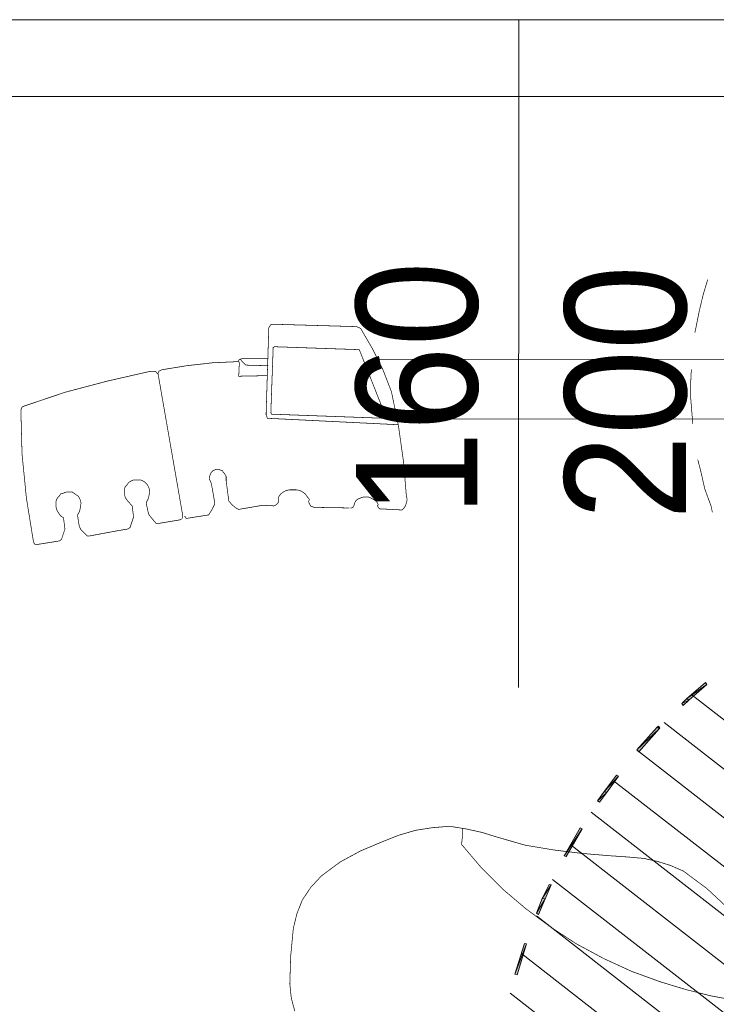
# Model space of a CAD drawing. Header units: centimetres. Extents: x 690840 to 714026, y 27673 to 40762.
# Tile 17 of 162: x 694223 to 694280, y 38391 to 38472. Entities that reach past the tile are written whole.
import ezdxf

# ---------------------------------------------------------------- set-up
doc = ezdxf.new("R2010")
doc.units = ezdxf.units.CM
doc.layers.add('H', color=7, linetype='Continuous')
doc.layers.add('Przekrojowa', color=253, linetype='Continuous', lineweight=25)
doc.layers.add('S3_drzwi_istniejące', color=7, linetype='Continuous', lineweight=0)
doc.styles.add('ARIELCE', font='arial.ttf', dxfattribs={"width": 0.9})

# ---------------------------------------------------------------- blocks, each defined once
blk = doc.blocks.new('zw$EDF5')
at = {"layer": 'H', "linetype": 'Continuous', "lineweight": 0}
for points in [[(27.734, 207.87), (25.184, 208.689), (25.232, 208.856), (27.782, 208.04)], [(31.415, 206.38), (30.14, 206.909), (30.26, 207.077), (31.487, 206.595), (32.618, 206.043), (32.568, 205.851)], [(37.187, 203.325), (34.951, 204.648), (34.998, 204.816), (37.307, 203.493)], [(40.194, 201.304), (39.376, 201.881), (39.496, 202.05), (40.314, 201.472), (41.637, 200.486), (41.517, 200.318)], [(45.437, 196.975), (43.538, 198.634), (43.705, 198.827), (45.557, 197.142), (45.679, 197.022), (45.51, 196.902)], [(47.818, 194.545), (47.361, 195.002), (47.531, 195.123), (47.94, 194.714), (49.262, 193.15), (49.07, 193.054)]]:
    blk.add_hatch(color=8, dxfattribs=at).paths.add_polyline_path(points)
at = {"layer": 'H', "color": 8, "lineweight": 0}
for p, q in [((23.669, 209.265), (-32.785, 136.769)), ((26.893, 208.28), (-31.053, 133.81)), ((30.02, 207.077), (-29.152, 131.116)), ((33.025, 205.754), (-34.974, 118.512)), ((35.84, 204.239), (-35.671, 112.403)), ((38.558, 202.579), (-35.262, 107.784)), ((41.155, 200.728), (-34.18, 103.984)), ((43.633, 198.754), (-32.736, 100.688)), ((45.943, 196.566), (-30.932, 97.85)), ((48.204, 194.257), (-28.863, 95.324))]:
    blk.add_line(p, q, dxfattribs=at)
at = {"layer": 'H', "color": 8, "lineweight": 0, "const_width": 0.0573}
for points in [[(71.704, 249.555), (68.071, 249.46), (64.415, 249.098), (60.856, 248.521)], [(71.992, 249.34), (71.921, 249.46), (71.824, 249.507), (71.704, 249.555)], [(73.147, 245.924), (71.992, 249.34)], [(60.856, 248.521), (60.735, 248.474), (60.615, 248.401), (60.615, 248.304), (60.615, 248.184)], [(60.615, 248.184), (60.904, 246.38), (61.024, 246.213), (61.89, 245.924), (62.804, 246.044)], [(63.213, 246.453), (63.502, 246.622), (63.791, 246.669), (63.959, 246.669), (64.128, 246.669), (64.32, 246.622), (64.488, 246.5)], [(64.488, 246.5), (64.608, 246.38)], [(62.804, 246.044), (62.973, 246.285), (63.213, 246.453)], [(64.608, 246.38), (64.777, 246.285), (64.825, 246.091), (64.897, 245.924), (64.945, 245.756), (64.945, 245.587), (64.945, 245.347), (64.825, 245.178), (64.705, 245.01), (64.608, 244.841), (64.415, 244.721), (64.248, 244.649)], [(74.061, 242.46), (73.147, 245.924)], [(63.045, 244.89), (62.227, 244.769)], [(63.333, 244.721), (63.045, 244.89)], [(61.818, 244.601), (61.313, 244.072)], [(61.313, 244.072), (61.313, 243.903), (61.722, 241.714)], [(62.059, 244.721), (61.818, 244.601)], [(62.227, 244.769), (62.059, 244.721)], [(64.248, 244.649), (64.031, 244.601), (63.67, 244.649), (63.333, 244.721)], [(74.879, 238.779), (74.879, 238.876), (74.061, 242.46)], [(61.722, 241.714), (61.89, 240.728), (62.01, 240.56), (62.876, 240.271), (63.791, 240.391)], [(63.791, 240.391), (64.031, 240.608), (64.248, 240.8), (64.488, 240.968)], [(64.488, 240.968), (64.777, 241.017), (64.945, 241.017), (65.186, 241.017), (65.354, 240.968)], [(65.354, 240.968), (65.474, 240.848)], [(65.474, 240.848), (65.643, 240.728)], [(65.643, 240.728), (65.763, 240.608)], [(65.763, 240.608), (65.86, 240.439), (65.931, 240.271), (65.931, 240.102)], [(65.931, 240.102), (65.931, 239.934)], [(64.031, 239.236), (63.262, 239.068)], [(64.368, 239.068), (64.031, 239.236)], [(65.931, 239.934), (65.931, 239.694), (65.86, 239.525), (65.763, 239.357), (65.571, 239.164), (65.401, 239.068), (65.234, 238.996), (65.065, 238.948)], [(63.045, 238.996), (62.347, 238.419), (62.347, 238.202)], [(63.262, 239.068), (63.045, 238.996)], [(64.657, 238.996), (64.368, 239.068)], [(65.065, 238.948), (64.657, 238.996)], [(74.639, 238.25), (74.759, 238.37), (74.879, 238.492)], [(74.879, 238.587), (74.879, 238.779)], [(74.879, 238.492), (74.879, 238.587)], [(62.347, 238.202), (62.636, 236.471), (62.684, 236.351), (62.804, 236.231)], [(62.804, 236.231), (62.925, 236.231), (63.045, 236.231), (74.639, 238.25)], [(74.711, 238.25), (74.59, 238.25)], [(74.879, 238.202), (74.711, 238.25)], [(74.999, 237.962), (74.927, 238.082), (74.879, 238.202)], [(75.673, 231.66), (75.577, 233.753), (75.336, 235.894), (74.999, 237.962)], [(62.756, 235.941), (62.876, 235.989), (62.925, 236.109)], [(63.502, 233.801), (63.045, 234.09), (62.756, 235.941)], [(64.32, 233.633), (63.959, 233.584), (63.502, 233.801)], [(65.281, 233.801), (64.32, 233.633)], [(65.86, 233.968), (65.763, 233.921), (65.643, 233.873), (65.281, 233.801)], [(66.34, 233.968), (66.147, 234.041), (66.052, 234.041), (65.86, 233.968)], [(66.796, 233.511), (66.726, 233.633), (66.676, 233.753), (66.556, 233.873), (66.436, 233.921), (66.34, 233.968)], [(66.22, 232.646), (66.34, 232.718), (66.436, 232.767), (66.556, 232.887), (66.676, 232.935)], [(66.676, 232.935), (66.726, 233.102)], [(66.726, 233.102), (66.796, 233.224), (66.796, 233.344)], [(66.796, 233.344), (66.796, 233.511)], [(63.622, 231.852), (63.911, 232.189), (64.199, 232.43)], [(64.199, 232.43), (65.86, 232.646)], [(65.86, 232.646), (65.98, 232.646), (66.1, 232.646), (66.22, 232.646)], [(63.502, 231.612), (63.622, 231.852)], [(63.839, 229.639), (63.502, 231.612)], [(74.519, 229.254), (74.47, 231.612), (75.505, 231.564), (75.625, 231.564)], [(75.385, 231.035), (75.865, 231.492)], [(75.625, 231.564), (75.673, 231.66)], [(75.793, 231.612), (75.673, 231.612)], [(75.914, 231.37), (75.865, 231.492), (75.793, 231.612)], [(75.914, 229.182), (75.914, 231.37)], [(75.336, 229.182), (75.385, 231.035)], [(65.065, 227.691), (64.945, 227.907), (64.777, 228.148), (64.535, 228.316), (64.32, 228.316), (64.128, 228.316), (64.031, 228.388), (63.911, 228.485), (63.839, 228.605), (63.791, 228.725), (63.839, 229.639)], [(71.175, 229.303), (71.006, 229.254), (70.477, 218.503)], [(76.9, 228.677), (76.828, 228.773), (71.463, 228.966), (71.343, 228.894), (71.006, 219.609), (71.126, 219.489)], [(71.126, 219.489), (76.658, 221.678), (76.9, 228.677)], [(71.463, 229.351), (71.295, 229.351), (71.175, 229.303)], [(78.463, 229.134), (71.463, 229.351)], [(74.999, 219.729), (76.731, 220.595), (78.39, 221.558), (78.463, 221.678), (78.512, 221.798), (78.559, 221.918), (78.559, 222.039), (78.752, 228.773)], [(78.752, 228.894), (78.679, 229.014), (78.559, 229.062), (78.463, 229.134)], [(78.752, 228.773), (78.752, 228.894)], [(23.26, 227.282), (22.177, 226.993)], [(24.415, 227.402), (23.26, 227.282)], [(28.985, 227.113), (26.724, 227.33), (24.415, 227.402)], [(30.187, 226.825), (28.985, 227.113)], [(65.065, 226.584), (65.114, 226.873), (65.114, 227.113), (65.114, 227.402), (65.065, 227.691)], [(31.342, 226.369), (30.187, 226.825)], [(33.314, 224.804), (32.376, 225.67), (31.342, 226.369)], [(64.199, 225.839), (64.32, 225.79), (64.535, 225.959), (64.777, 226.127), (64.945, 226.369), (65.065, 226.584)], [(63.622, 222.496), (63.67, 225.43)], [(63.67, 225.43), (63.742, 225.55)], [(63.742, 225.67), (63.839, 225.718), (64.079, 225.839)], [(63.742, 225.55), (63.742, 225.67)], [(64.079, 225.839), (64.199, 225.839)], [(34.469, 223.242), (33.314, 224.804)], [(35.383, 221.558), (34.469, 223.242)], [(63.622, 222.423), (63.622, 222.327), (63.67, 222.207), (63.791, 222.134), (63.911, 222.087)], [(36.129, 219.778), (35.383, 221.558)], [(63.911, 222.087), (64.079, 222.039)], [(64.079, 222.039), (64.199, 221.967), (64.32, 221.845), (64.368, 221.75), (64.415, 221.63)], [(64.415, 221.63), (64.488, 221.461)], [(64.488, 221.461), (64.535, 221.221)], [(64.368, 220.595), (64.248, 220.403), (64.128, 220.235)], [(64.488, 220.812), (64.368, 220.595)], [(64.535, 221.221), (64.535, 220.979), (64.488, 220.812)], [(36.658, 218.454), (36.129, 219.778)], [(64.128, 220.235), (64.031, 220.186), (63.911, 220.113), (63.791, 220.186), (63.67, 220.113), (63.55, 220.018), (63.454, 218.166)], [(75.865, 188.555), (75.865, 220.113)], [(67.495, 218.046), (70.382, 218.454), (73.195, 219.032), (74.999, 219.729)], [(37.284, 215.688), (37.067, 217.059), (36.658, 218.454)], [(63.454, 218.166), (63.622, 217.997), (63.791, 217.877)], [(70.958, 188.555), (70.958, 218.575)], [(63.791, 217.877), (64.031, 217.805)], [(64.031, 217.805), (64.199, 217.757), (64.415, 217.757)], [(64.415, 217.757), (64.657, 217.805), (67.495, 218.046)], [(37.404, 214.246), (37.284, 215.688)], [(36.489, 210.253), (36.898, 211.576), (37.187, 212.898), (37.404, 214.246)], [(29.105, 205.923), (30.597, 207.943), (32.208, 209.844), (34.013, 211.648), (35.912, 213.258)], [(35.912, 213.258), (36.538, 213.186)], [(35.912, 213.258), (36.538, 213.186)], [(36.538, 213.186), (37.235, 213.186)], [(36.538, 213.186), (37.235, 213.186)], [(35.455, 205.682), (35.84, 207.99), (36.489, 210.253)], [(25.449, 199.236), (26.507, 201.544), (27.71, 203.782), (29.105, 205.923)], [(34.974, 201.015), (35.166, 203.325), (35.455, 205.682)], [(34.517, 197.142), (34.757, 198.25), (34.878, 199.62), (34.974, 201.015)], [(24.583, 196.855), (25.449, 199.236)], [(34.18, 196.061), (34.517, 197.142)], [(24.583, 196.855), (23.958, 194.786), (23.429, 192.693), (23.043, 190.576)], [(33.723, 195.002), (34.18, 196.061)], [(32.281, 193.054), (33.723, 195.002)], [(67.591, 193.8), (66.676, 193.559)], [(75.048, 194.329), (74.061, 194.377), (72.618, 194.377), (71.126, 194.257), (70.549, 194.208)], [(79.834, 193.679), (78.39, 193.968), (78.054, 194.04)], [(26.964, 188.074), (28.865, 189.59), (30.597, 191.25), (32.281, 193.054)], [(66.676, 193.559), (65.186, 193.222), (63.742, 192.693)], [(81.229, 193.342), (79.834, 193.679)], [(82.432, 192.982), (81.229, 193.342)], [(63.742, 192.693), (63.262, 192.597)]]:
    blk.add_lwpolyline(points, dxfattribs=at)
at = {"layer": 'H', "color": 8, "lineweight": 0}
for points in [[(27.71, 207.895), (25.232, 208.856), (25.161, 208.689), (27.71, 207.895)], [(27.759, 208.063), (27.71, 207.895), (25.232, 208.856), (27.759, 208.063)], [(31.415, 206.38), (30.26, 207.077), (30.14, 206.909), (31.415, 206.38)], [(31.463, 206.62), (31.415, 206.38), (30.26, 207.077), (31.463, 206.62)], [(32.568, 205.874), (31.463, 206.62), (31.415, 206.38), (32.568, 205.874)], [(32.618, 206.043), (32.568, 205.874), (31.463, 206.62), (32.618, 206.043)], [(37.187, 203.325), (34.974, 204.816), (34.926, 204.648), (37.187, 203.325)], [(37.284, 203.493), (37.187, 203.325), (34.974, 204.816), (37.284, 203.493)], [(40.17, 201.304), (39.496, 202.05), (39.376, 201.881), (40.17, 201.304)], [(40.29, 201.472), (40.17, 201.304), (39.496, 202.05), (40.29, 201.472)], [(41.517, 200.318), (40.29, 201.472), (40.17, 201.304), (41.517, 200.318)], [(41.614, 200.486), (41.517, 200.318), (40.29, 201.472), (41.614, 200.486)], [(45.437, 196.975), (43.705, 198.827), (43.538, 198.659), (45.437, 196.975)], [(45.557, 197.142), (45.437, 196.975), (43.705, 198.827), (45.557, 197.142)], [(45.485, 196.927), (45.557, 197.142), (45.437, 196.975), (45.485, 196.927)], [(45.654, 197.022), (45.485, 196.927), (45.557, 197.142), (45.654, 197.022)], [(47.795, 194.545), (47.506, 195.123), (47.338, 195.002), (47.795, 194.545)], [(47.915, 194.714), (47.795, 194.545), (47.506, 195.123), (47.915, 194.714)], [(49.07, 193.054), (47.915, 194.714), (47.795, 194.545), (49.07, 193.054)], [(49.238, 193.174), (49.07, 193.054), (47.915, 194.714), (49.238, 193.174)]]:
    blk.add_lwpolyline(points, dxfattribs=at)

msp = doc.modelspace()

# ---------------------------------------------------------------- linework, layer by layer
at = {"layer": 'S3_drzwi_istniejące', "color": 8}
msp.add_line((694263.722, 38471.675), (694263.681, 38416.675), dxfattribs=at)
msp.add_lwpolyline([(694183.759, 38471.675), (694343.686, 38471.675), (694343.686, 38465.342), (694183.759, 38465.342)], close=True, dxfattribs=at)

# ---------------------------------------------------------------- block references
at = {"layer": 'Przekrojowa', "color": 8, "lineweight": -3, "ltscale": 1.6, "rotation": 90.00000000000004}
msp.add_blockref('zw$EDF5', (694472.248, 38367.841), dxfattribs=at)

# ---------------------------------------------------------------- texts
at = {"layer": 'S3_drzwi_istniejące', "color": 8, "char_height": 10, "attachment_point": 3, "rotation": 89.97619, "style": 'ARIELCE'}
for s, insert, width in [('{\\fArial|b0|i0|c238|p34;160}', (694250.301, 38451.763), 18.52611), ('{\\fArial|b0|i0|c238|p34;200}', (694267.485, 38451.461), 19.35557)]:
    msp.add_mtext(s, dxfattribs=dict(at, insert=insert, width=width))

doc.saveas('drawing.dxf')
